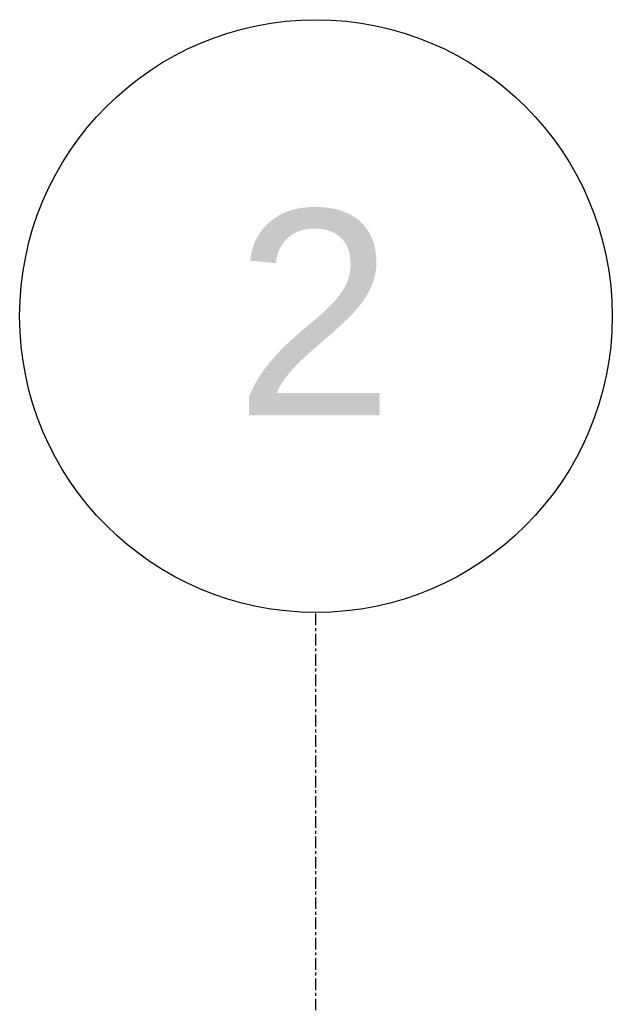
# Model space of a CAD drawing. Header units: millimetres. Extents: x 101535 to 192135, y -3968 to 17259.
# Tile 25 of 92: x 103040 to 103690, y 14242 to 15322. Entities that reach past the tile are written whole.
import ezdxf

# ---------------------------------------------------------------- set-up
doc = ezdxf.new("R2010")
doc.units = ezdxf.units.MM
doc.linetypes.add('Linia siatki', pattern=[22.225, 12.7, -3.175, 3.175, -3.175])
doc.layers.add('S-GRID', color=7, linetype='Continuous', lineweight=30)
doc.layers.add('S-GRID-IDEN', color=7, linetype='Continuous', lineweight=30)
doc.styles.add('Arial_1', font='arial.ttf', dxfattribs={"height": 225})

# ---------------------------------------------------------------- blocks, each defined once
blk = doc.blocks.new('Siatka - M_Grot siatki - Okrąg-2159571-Przekrój 29')
at = {"layer": 'S-GRID-IDEN'}
blk.add_circle((103365, 14996.9), 325, dxfattribs=at)

msp = doc.modelspace()

# ---------------------------------------------------------------- linework, layer by layer
at = {"layer": 'S-GRID', "linetype": 'Linia siatki'}
msp.add_line((103365, -3900), (103365, 14671.9), dxfattribs=at)

# ---------------------------------------------------------------- block references
at = {"layer": 'S-GRID-IDEN'}
msp.add_blockref('Siatka - M_Grot siatki - Okrąg-2159571-Przekrój 29', (0, 0), dxfattribs=at)

# ---------------------------------------------------------------- next in the draw order: texts
at = {"layer": 'S-GRID-IDEN', "insert": (103275.7, 15113.2), "char_height": 225, "width": 212.447, "attachment_point": 1, "style": 'Arial_1', "bg_fill": 3, "box_fill_scale": 1.25, "bg_fill_color": 256, "bg_fill_true_color": 13158600, "bg_fill_transparency": 0}
msp.add_mtext('\\fArial|b0|i0|c238|p34|;2', dxfattribs=at)

doc.saveas('drawing.dxf')
